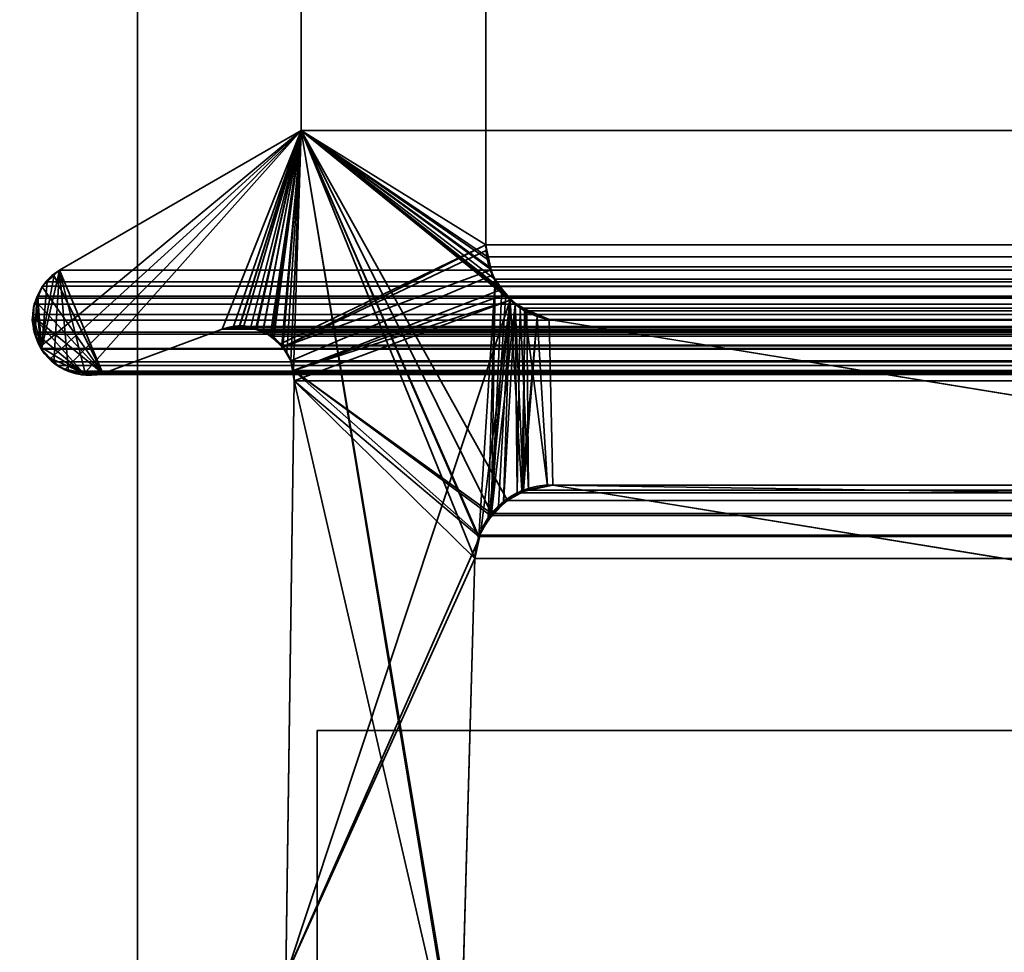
# Model space of a CAD drawing. Header units: millimetres. Extents: x -493 to 6693, y -115 to 135.
# Tile 88 of 172: x -313.66 to -308.18, y 1.78 to 6.97. Entities that reach past the tile are written whole.
import ezdxf

# ---------------------------------------------------------------- set-up
doc = ezdxf.new("R2010")
doc.units = ezdxf.units.MM
doc.layers.add('151', color=7, linetype='Continuous', true_color=0xffffff)

# ---------------------------------------------------------------- blocks, each defined once
blk = doc.blocks.new('UG_SURFACE_001')
at = {"layer": '151', "color": 252, "linetype": 'Continuous', "lineweight": 35}
for points in [[(492.5, -15, 2200.2499), (492.5, 125, 2200.2499), (-492.5, 125, 2200.2499), (-492.5, -15, 2200.2499)], [(-342.5, -15, 2050.2501), (-342.5, 125, 2050.2501), (342.5, 125, 2050.2501), (342.5, -15, 2050.2501)]]:
    blk.add_3dface(points, dxfattribs=at)
blk = doc.blocks.new('UG_SURFACE_146')
at = {"layer": '151', "color": 252, "linetype": 'Continuous', "lineweight": 35}
for points in [[(-312, 3.0145, -6.75), (-297, 3.0145, -6.75), (-297, 3.0145, -7.75), (-312, 3.0145, -7.75)], [(-297, 3.0145, -6.75), (-312, 3.0145, -6.75), (-312, -16.9528, -6.75), (312, -16.9528, -6.75)], [(-312, -16.9528, -7.75), (-312, 3.0145, -7.75), (-297, 3.0145, -7.75)], [(-297, 3.0145, -7.75), (297, 3.0145, -7.75), (-312, -16.9528, -7.75)], [(297, 3.0145, -7.75), (312, 3.0145, -7.75), (312, -16.9528, -7.75), (-312, -16.9528, -7.75)], [(-312, -16.9528, -6.75), (-312, 3.0145, -6.75), (-312, 3.0145, -7.75), (-312, -16.9528, -7.75)]]:
    blk.add_3dface(points, dxfattribs=at)
blk = doc.blocks.new('UG_SURFACE_150')
at = {"layer": '151', "color": 7, "linetype": 'Continuous', "lineweight": 35}
for points in [[(-311.0615, 10.8663, -7.75), (-311.0615, 5.7187, -7.75), (-312.0888, 6.3541, -7.75), (-312.0888, 10.6334, -7.75)], [(-311.0615, 5.7187, 2018.3115), (-311.0615, 10.8663, 2018.3115), (-312.0888, 10.6334, 2019.3388), (-312.0888, 6.3541, 2019.3388)], [(-311.0615, 5.7187, -7.75), (-311.0615, 10.8663, -7.75), (-311.0615, 10.8663, 2018.3115), (-311.0615, 5.7187, 2018.3115)], [(-312.0888, 6.3541, 2019.3388), (-312.0888, 10.6334, 2019.3388), (-312.0888, 10.6334, -7.75), (-312.0888, 6.3541, -7.75)], [(-313.4858, 5.0843, -7.75), (-313.5192, 5.1139, -7.75), (-313.5389, 5.1543, -7.75), (-312.0888, 6.3541, -7.75)], [(-313.4643, 5.55, -7.75), (-313.4353, 5.5775, -7.75), (-312.0888, 6.3541, -7.75), (-313.5389, 5.1543, -7.75)], [(-313.4027, 5.0268, -7.75), (-313.4325, 5.0372, -7.75), (-313.4858, 5.0843, -7.75), (-312.0888, 6.3541, -7.75)], [(-313.4353, 5.5775, 2020.6852), (-312.0888, 6.3541, 2019.3388), (-312.0888, 6.3541, -7.75), (-313.4353, 5.5775, -7.75)], [(-313.1932, 5.0016, 2020.4432), (-312.5291, 5.2483, 2019.7792), (-312.0888, 6.3541, 2019.3388), (-313.4353, 5.5775, 2020.6852)], [(-313.3034, 4.995, -7.75), (-313.3103, 4.9946, -7.75), (-313.4027, 5.0268, -7.75), (-312.0888, 6.3541, -7.75)], [(-312.0888, 6.3541, -7.75), (-312.5291, 5.2483, -7.75), (-313.1932, 5.0016, -7.75), (-313.3034, 4.995, -7.75)], [(-312.4342, 5.2625, -7.75), (-312.5291, 5.2483, -7.75), (-312.0888, 6.3541, -7.75)], [(-312.0888, 6.3541, 2019.3388), (-312.5291, 5.2483, 2019.7792), (-312.4344, 5.2561, 2019.6843)], [(-312.4344, 5.2561, 2019.6843), (-312.3686, 5.2615, 2019.6187), (-312.0888, 6.3541, 2019.3388)], [(-312.0888, 6.3541, -7.75), (-312.4077, 5.2665, -7.75), (-312.4342, 5.2625, -7.75)], [(-312.3372, 5.2488, -7.75), (-312.4077, 5.2665, -7.75), (-312.0888, 6.3541, -7.75)], [(-312.0888, 6.3541, 2019.3388), (-312.3686, 5.2615, 2019.6187), (-312.3375, 5.2472, 2019.5875)], [(-312.3375, 5.2472, 2019.5875), (-312.2501, 5.2071, 2019.5), (-312.0888, 6.3541, 2019.3388)], [(-312.0888, 6.3541, -7.75), (-312.3017, 5.2399, -7.75), (-312.3372, 5.2488, -7.75)], [(-312.2533, 5.2043, -7.75), (-312.3017, 5.2399, -7.75), (-312.0888, 6.3541, -7.75)], [(-312.0888, 6.3541, -7.75), (-311.0615, 5.7187, -7.75), (-312.2038, 5.1678, -7.75), (-312.2533, 5.2043, -7.75)], [(-312.2501, 5.2071, 2019.5), (-312.2416, 5.2033, 2019.4917), (-312.0888, 6.3541, 2019.3388)], [(-312.0888, 6.3541, 2019.3388), (-312.2416, 5.2033, 2019.4917), (-312.1915, 5.1456, 2019.4414)], [(-312.1915, 5.1456, 2019.4414), (-312.1682, 5.1188, 2019.4182), (-312.0888, 6.3541, 2019.3388)], [(-312.0888, 6.3541, 2019.3388), (-312.1682, 5.1188, 2019.4182), (-312.1465, 5.0731, 2019.3965)], [(-312.1465, 5.0731, 2019.3965), (-312.1321, 5.0177, 2019.3822), (-312.0888, 6.3541, 2019.3388)], [(-311.1883, 0.8784, 2018.4383), (-312.0888, 6.3541, 2019.3388), (-312.1321, 5.0177, 2019.3822), (-312.1284, 4.9608, 2019.3784)], [(-312.0888, 6.3541, 2019.3388), (-311.0538, 5.638, 2018.3039), (-311.0586, 5.6882, 2018.3086), (-311.0615, 5.7187, 2018.3115)], [(-312.0888, 6.3541, 2019.3388), (-311.1005, 4.0942, 2018.3506), (-311.0099, 5.5167, 2018.26), (-311.0334, 5.5817, 2018.2834)], [(-312.0888, 6.3541, 2019.3388), (-311.2011, 0.9593, 2018.451), (-311.2049, 1.0412, 2018.4548)], [(-311.0334, 5.5817, 2018.2834), (-311.0538, 5.638, 2018.3039), (-312.0888, 6.3541, 2019.3388)], [(-312.0888, 6.3541, 2019.3388), (-311.1224, 3.9715, 2018.3723), (-311.1013, 4.0895, 2018.3513)], [(-312.0888, 6.3541, 2019.3388), (-311.1883, 0.8784, 2018.4383), (-311.2011, 0.9593, 2018.451)], [(-311.2049, 1.0412, 2018.4548), (-311.1224, 3.9715, 2018.3723), (-312.0888, 6.3541, 2019.3388)], [(-311.1013, 4.0895, 2018.3513), (-311.1005, 4.0942, 2018.3506), (-312.0888, 6.3541, 2019.3388)], [(-312.1919, 5.1482, -7.75), (-312.2038, 5.1678, -7.75), (-311.0615, 5.7187, -7.75)], [(-312.1919, 5.1482, -7.75), (-311.0615, 5.7187, -7.75), (-311.0553, 5.689, -7.75)], [(-311.0615, 5.7187, -7.75), (-311.0615, 5.7187, 2018.3115), (-311.0586, 5.6882, 2018.3086)], [(-311.0586, 5.6882, 2018.3086), (-311.0553, 5.689, -7.75), (-311.0615, 5.7187, -7.75)], [(-311.0553, 5.689, -7.75), (-311.0323, 5.5798, -7.75), (-312.1919, 5.1482, -7.75)], [(-311.0553, 5.689, -7.75), (-311.0586, 5.6882, 2018.3086), (-311.0538, 5.638, 2018.3039)], [(-311.0553, 5.689, -7.75), (-311.0538, 5.638, 2018.3039), (-311.0334, 5.5817, 2018.2834)], [(-311.0334, 5.5817, 2018.2834), (-311.0323, 5.5798, -7.75), (-311.0553, 5.689, -7.75)], [(-313.4643, 5.55, -7.75), (-313.5389, 5.1543, -7.75), (-313.5652, 5.4049, -7.75), (-313.5309, 5.4856, -7.75)], [(-313.5309, 5.4856, -7.75), (-313.53, 5.4877, -7.75), (-313.4643, 5.55, -7.75)], [(-313.1932, 5.0016, 2020.4432), (-313.4657, 5.5488, 2020.7157), (-313.5294, 5.4886, 2020.7794), (-313.5309, 5.4854, 2020.7808)], [(-313.4657, 5.5488, 2020.7157), (-313.4643, 5.55, -7.75), (-313.53, 5.4877, -7.75)], [(-313.53, 5.4877, -7.75), (-313.5294, 5.4886, 2020.7794), (-313.4657, 5.5488, 2020.7157)], [(-313.4643, 5.55, -7.75), (-313.4657, 5.5488, 2020.7157), (-313.4353, 5.5775, 2020.6852)], [(-313.4353, 5.5775, 2020.6852), (-313.4657, 5.5488, 2020.7157), (-313.1932, 5.0016, 2020.4432)], [(-313.4353, 5.5775, 2020.6852), (-313.4353, 5.5775, -7.75), (-313.4643, 5.55, -7.75)], [(-311.0323, 5.5798, -7.75), (-311.0258, 5.5488, -7.75), (-312.1465, 5.0731, -7.75), (-312.1919, 5.1482, -7.75)], [(-312.1321, 5.0177, -7.75), (-312.1465, 5.0731, -7.75), (-311.0258, 5.5488, -7.75), (-310.9703, 5.471, -7.75)], [(-311.0258, 5.5488, -7.75), (-311.0334, 5.5817, 2018.2834), (-311.0099, 5.5167, 2018.26)], [(-311.0258, 5.5488, -7.75), (-311.0323, 5.5798, -7.75), (-311.0334, 5.5817, 2018.2834)], [(-311.0258, 5.5488, -7.75), (-311.0099, 5.5167, 2018.26), (-310.973, 5.4733, 2018.223)], [(-310.973, 5.4733, 2018.223), (-310.9703, 5.471, -7.75), (-311.0258, 5.5488, -7.75)], [(-313.5652, 5.4049, -7.75), (-313.5679, 5.405, 2020.8178), (-313.5309, 5.4854, 2020.7808)], [(-313.5309, 5.4854, 2020.7808), (-313.5679, 5.405, 2020.8178), (-313.1932, 5.0016, 2020.4432)], [(-313.5309, 5.4854, 2020.7808), (-313.5309, 5.4856, -7.75), (-313.5652, 5.4049, -7.75)], [(-313.5309, 5.4856, -7.75), (-313.5309, 5.4854, 2020.7808), (-313.5294, 5.4886, 2020.7794)], [(-313.5294, 5.4886, 2020.7794), (-313.53, 5.4877, -7.75), (-313.5309, 5.4856, -7.75)], [(-311.0099, 5.5167, 2018.26), (-311.1005, 4.0942, 2018.3506), (-311.049, 4.1885, 2018.2989)], [(-311.049, 4.1885, 2018.2989), (-311.0305, 4.2222, 2018.2805), (-311.0099, 5.5167, 2018.26)], [(-310.973, 5.4733, 2018.223), (-311.0099, 5.5167, 2018.26), (-311.0305, 4.2222, 2018.2805)], [(-312.1321, 5.0177, -7.75), (-310.9703, 5.471, -7.75), (-310.9502, 5.4428, -7.75)], [(-310.9502, 5.4428, -7.75), (-310.9266, 5.4097, -7.75), (-312.1321, 5.0177, -7.75)], [(-311.0305, 4.2222, 2018.2805), (-310.9507, 5.447, 2018.2006), (-310.973, 5.4733, 2018.223)], [(-311.0305, 4.2222, 2018.2805), (-310.8988, 5.386, 2018.1489), (-310.9507, 5.447, 2018.2006)], [(-310.9703, 5.471, -7.75), (-310.973, 5.4733, 2018.223), (-310.9507, 5.447, 2018.2006)], [(-310.9507, 5.447, 2018.2006), (-310.9502, 5.4428, -7.75), (-310.9703, 5.471, -7.75)], [(-310.9502, 5.4428, -7.75), (-310.9507, 5.447, 2018.2006), (-310.8988, 5.386, 2018.1489)], [(-310.8988, 5.386, 2018.1489), (-310.9266, 5.4097, -7.75), (-310.9502, 5.4428, -7.75)], [(-313.1932, 5.0016, 2020.4432), (-313.5679, 5.405, 2020.8178), (-313.5757, 5.388, 2020.8256), (-313.5833, 5.3218, 2020.8333)], [(-313.5798, 5.3223, -7.75), (-313.5833, 5.3218, 2020.8333), (-313.5757, 5.388, 2020.8256)], [(-313.5798, 5.3223, -7.75), (-313.5797, 5.3707, -7.75), (-313.5652, 5.4049, -7.75), (-313.5389, 5.1543, -7.75)], [(-313.5757, 5.388, 2020.8256), (-313.5797, 5.3707, -7.75), (-313.5798, 5.3223, -7.75)], [(-313.5797, 5.3707, -7.75), (-313.5757, 5.388, 2020.8256), (-313.5679, 5.405, 2020.8178)], [(-313.5679, 5.405, 2020.8178), (-313.5652, 5.4049, -7.75), (-313.5797, 5.3707, -7.75)], [(-312.175, 1.6459, -7.75), (-310.9266, 5.4097, -7.75), (-311.0892, 4.1239, -7.75), (-311.0969, 4.0887, -7.75)], [(-310.9266, 5.4097, -7.75), (-312.175, 1.6459, -7.75), (-312.1284, 4.9608, -7.75)], [(-312.1284, 4.9608, -7.75), (-312.1321, 5.0177, -7.75), (-310.9266, 5.4097, -7.75)], [(-311.0451, 4.1872, -7.75), (-311.0892, 4.1239, -7.75), (-310.9266, 5.4097, -7.75)], [(-310.9266, 5.4097, -7.75), (-310.9905, 4.2657, -7.75), (-311.0451, 4.1872, -7.75)], [(-310.8988, 5.386, 2018.1489), (-311.0305, 4.2222, 2018.2805), (-310.962, 4.2773, 2018.2121)], [(-310.9634, 4.2832, -7.75), (-310.9905, 4.2657, -7.75), (-310.9266, 5.4097, -7.75)], [(-310.9266, 5.4097, -7.75), (-310.8611, 4.3495, -7.75), (-310.9634, 4.2832, -7.75)], [(-310.962, 4.2773, 2018.2121), (-310.8867, 4.3379, 2018.1367), (-310.8988, 5.386, 2018.1489)], [(-310.8611, 4.3495, -7.75), (-310.9266, 5.4097, -7.75), (-310.843, 5.3596, -7.75)], [(-310.9266, 5.4097, -7.75), (-310.8988, 5.386, 2018.1489), (-310.8453, 5.3626, 2018.0953)], [(-310.8453, 5.3626, 2018.0953), (-310.843, 5.3596, -7.75), (-310.9266, 5.4097, -7.75)], [(-310.8988, 5.386, 2018.1489), (-310.8867, 4.3379, 2018.1367), (-310.8517, 4.3455, 2018.1017)], [(-310.8453, 5.3626, 2018.0953), (-310.8988, 5.386, 2018.1489), (-310.8517, 4.3455, 2018.1017)], [(-313.5765, 5.2316, 2020.8266), (-313.5858, 5.2992, 2020.8359), (-313.5798, 5.3223, -7.75)], [(-313.5858, 5.2992, 2020.8359), (-313.5833, 5.3218, 2020.8333), (-313.5798, 5.3223, -7.75)], [(-313.3028, 5.0054, 2020.5529), (-313.5833, 5.3218, 2020.8333), (-313.5858, 5.2992, 2020.8359), (-313.5765, 5.2316, 2020.8266)], [(-313.3028, 5.0054, 2020.5529), (-313.215, 4.9969, 2020.4649), (-313.1932, 5.0016, 2020.4432), (-313.5833, 5.3218, 2020.8333)], [(-313.5798, 5.3223, -7.75), (-313.5801, 5.2475, -7.75), (-313.5765, 5.2316, 2020.8266)], [(-313.5389, 5.1543, -7.75), (-313.5765, 5.2316, -7.75), (-313.5801, 5.2475, -7.75), (-313.5798, 5.3223, -7.75)], [(-310.843, 5.3596, -7.75), (-310.7763, 5.3197, -7.75), (-310.8611, 4.3495, -7.75)], [(-310.8522, 4.3511, -7.75), (-310.8611, 4.3495, -7.75), (-310.7763, 5.3197, -7.75)], [(-310.7174, 4.3758, -7.75), (-310.8522, 4.3511, -7.75), (-310.7763, 5.3197, -7.75)], [(-310.8453, 5.3626, 2018.0953), (-310.8517, 4.3455, 2018.1017), (-310.7177, 4.3748, 2017.9677)], [(-310.7177, 4.3748, 2017.9677), (-310.6892, 4.381, 2017.9391), (-310.7079, 5.3024, 2017.9579), (-310.8453, 5.3626, 2018.0953)], [(-310.843, 5.3596, -7.75), (-310.8453, 5.3626, 2018.0953), (-310.7079, 5.3024, 2017.9579)], [(-310.7079, 5.3024, 2017.9579), (-310.7763, 5.3197, -7.75), (-310.843, 5.3596, -7.75)], [(-310.7763, 5.3197, -7.75), (-310.7079, 5.3024, -7.75), (-310.6892, 4.381, -7.75), (-310.7174, 4.3758, -7.75)], [(-310.7079, 5.3024, 2017.9579), (-310.7079, 5.3024, -7.75), (-310.7763, 5.3197, -7.75)], [(-312.5291, 5.2483, -7.75), (-312.4342, 5.2625, -7.75), (-312.4344, 5.2561, 2019.6843)], [(-312.3686, 5.2615, 2019.6187), (-312.4344, 5.2561, 2019.6843), (-312.4342, 5.2625, -7.75)], [(-312.3686, 5.2615, 2019.6187), (-312.4342, 5.2625, -7.75), (-312.4077, 5.2665, -7.75)], [(-312.4077, 5.2665, -7.75), (-312.3372, 5.2488, -7.75), (-312.3375, 5.2472, 2019.5875)], [(-312.3375, 5.2472, 2019.5875), (-312.3686, 5.2615, 2019.6187), (-312.4077, 5.2665, -7.75)], [(-301.5852, 2.8982, -7.75), (-310.6892, 4.381, -7.75), (-310.7079, 5.3024, -7.75), (-304.4892, 4.2872, -7.75)], [(-304.4892, 4.2872, 2011.7393), (-310.7079, 5.3024, 2017.9579), (-310.6892, 4.381, 2017.9391)], [(-304.4892, 4.2872, -7.75), (-310.7079, 5.3024, -7.75), (-310.7079, 5.3024, 2017.9579), (-304.4892, 4.2872, 2011.7393)], [(-313.5801, 5.2475, -7.75), (-313.5765, 5.2316, -7.75), (-313.5765, 5.2316, 2020.8266)], [(-313.5765, 5.2316, -7.75), (-313.5389, 5.1543, -7.75), (-313.5431, 5.1528, 2020.793)], [(-313.5431, 5.1528, 2020.793), (-313.5765, 5.2316, 2020.8266), (-313.5765, 5.2316, -7.75)], [(-313.5765, 5.2316, 2020.8266), (-313.5431, 5.1528, 2020.793), (-313.3028, 5.0054, 2020.5529)], [(-312.5291, 5.2483, 2019.7792), (-313.1932, 5.0016, 2020.4432), (-313.1932, 5.0016, -7.75), (-312.5291, 5.2483, -7.75)], [(-312.4344, 5.2561, 2019.6843), (-312.5291, 5.2483, 2019.7792), (-312.5291, 5.2483, -7.75)], [(-312.3375, 5.2472, 2019.5875), (-312.3372, 5.2488, -7.75), (-312.3017, 5.2399, -7.75)], [(-312.2501, 5.2071, 2019.5), (-312.3375, 5.2472, 2019.5875), (-312.3017, 5.2399, -7.75)], [(-312.3017, 5.2399, -7.75), (-312.2533, 5.2043, -7.75), (-312.2501, 5.2071, 2019.5)], [(-312.2416, 5.2033, 2019.4917), (-312.2501, 5.2071, 2019.5), (-312.2533, 5.2043, -7.75)], [(-313.5377, 5.1404, 2020.7877), (-313.5431, 5.1528, 2020.793), (-313.5389, 5.1543, -7.75)], [(-313.3028, 5.0054, 2020.5529), (-313.5431, 5.1528, 2020.793), (-313.5377, 5.1404, 2020.7877), (-313.486, 5.0866, 2020.736)], [(-313.5389, 5.1543, -7.75), (-313.5192, 5.1139, -7.75), (-313.5377, 5.1404, 2020.7877)], [(-312.2533, 5.2043, -7.75), (-312.2038, 5.1678, -7.75), (-312.1915, 5.1456, 2019.4414)], [(-312.1915, 5.1456, 2019.4414), (-312.2416, 5.2033, 2019.4917), (-312.2533, 5.2043, -7.75)], [(-312.2038, 5.1678, -7.75), (-312.1919, 5.1482, -7.75), (-312.1915, 5.1456, 2019.4414)], [(-313.486, 5.0866, 2020.736), (-313.5377, 5.1404, 2020.7877), (-313.5192, 5.1139, -7.75)], [(-313.5192, 5.1139, -7.75), (-313.4858, 5.0843, -7.75), (-313.486, 5.0866, 2020.736)], [(-312.1919, 5.1482, -7.75), (-312.1465, 5.0731, -7.75), (-312.1465, 5.0731, 2019.3965)], [(-312.1465, 5.0731, 2019.3965), (-312.1682, 5.1188, 2019.4182), (-312.1919, 5.1482, -7.75)], [(-312.1682, 5.1188, 2019.4182), (-312.1915, 5.1456, 2019.4414), (-312.1919, 5.1482, -7.75)], [(-313.4479, 5.0471, 2020.6978), (-313.486, 5.0866, 2020.736), (-313.4858, 5.0843, -7.75)], [(-313.3028, 5.0054, 2020.5529), (-313.486, 5.0866, 2020.736), (-313.4479, 5.0471, 2020.6978), (-313.4038, 5.0239, 2020.6537)], [(-313.4858, 5.0843, -7.75), (-313.4325, 5.0372, -7.75), (-313.4479, 5.0471, 2020.6978)], [(-313.4038, 5.0239, 2020.6537), (-313.4479, 5.0471, 2020.6978), (-313.4325, 5.0372, -7.75)], [(-312.1465, 5.0731, -7.75), (-312.1321, 5.0177, -7.75), (-312.1284, 4.9608, 2019.3784)], [(-312.1284, 4.9608, 2019.3784), (-312.1321, 5.0177, 2019.3822), (-312.1465, 5.0731, -7.75)], [(-312.1321, 5.0177, 2019.3822), (-312.1465, 5.0731, 2019.3965), (-312.1465, 5.0731, -7.75)], [(-313.4325, 5.0372, -7.75), (-313.4027, 5.0268, -7.75), (-313.4038, 5.0239, 2020.6537)], [(-313.3833, 5.0132, 2020.6335), (-313.4038, 5.0239, 2020.6537), (-313.4027, 5.0268, -7.75)], [(-313.4038, 5.0239, 2020.6537), (-313.3833, 5.0132, 2020.6335), (-313.3028, 5.0054, 2020.5529)], [(-313.4027, 5.0268, -7.75), (-313.3103, 4.9946, -7.75), (-313.3028, 5.0054, 2020.5529)], [(-313.3028, 5.0054, 2020.5529), (-313.3833, 5.0132, 2020.6335), (-313.4027, 5.0268, -7.75)], [(-313.3103, 4.9946, -7.75), (-313.3034, 4.995, -7.75), (-313.3028, 5.0054, 2020.5529)], [(-313.215, 4.9969, 2020.4649), (-313.3028, 5.0054, 2020.5529), (-313.3034, 4.995, -7.75)], [(-313.3034, 4.995, -7.75), (-313.1932, 5.0016, -7.75), (-313.1932, 5.0016, 2020.4432)], [(-313.1932, 5.0016, 2020.4432), (-313.215, 4.9969, 2020.4649), (-313.3034, 4.995, -7.75)], [(-312.1321, 5.0177, -7.75), (-312.1284, 4.9608, -7.75), (-312.1284, 4.9608, 2019.3784)], [(-312.175, 1.6459, 2019.4249), (-312.1284, 4.9608, 2019.3784), (-312.1284, 4.9608, -7.75), (-312.175, 1.6459, -7.75)], [(-312.1284, 4.9608, 2019.3784), (-312.175, 1.6459, 2019.4249), (-312.1741, 1.4847, 2019.424), (-311.1883, 0.8784, 2018.4383)], [(-310.9634, 4.2832, -7.75), (-310.8611, 4.3495, -7.75), (-310.8517, 4.3455, 2018.1017)], [(-310.8517, 4.3455, 2018.1017), (-310.8867, 4.3379, 2018.1367), (-310.9634, 4.2832, -7.75)], [(-310.8867, 4.3379, 2018.1367), (-310.962, 4.2773, 2018.2121), (-310.9634, 4.2832, -7.75)], [(-310.8611, 4.3495, -7.75), (-310.8522, 4.3511, -7.75), (-310.8517, 4.3455, 2018.1017)], [(-310.8522, 4.3511, -7.75), (-310.7174, 4.3758, -7.75), (-310.7177, 4.3748, 2017.9677)], [(-310.7177, 4.3748, 2017.9677), (-310.8517, 4.3455, 2018.1017), (-310.8522, 4.3511, -7.75)], [(-310.6892, 4.381, 2017.9391), (-310.7177, 4.3748, 2017.9677), (-310.7174, 4.3758, -7.75)], [(-310.7174, 4.3758, -7.75), (-310.6892, 4.381, -7.75), (-310.6892, 4.381, 2017.9391)], [(-310.6892, 4.381, 2017.9391), (-301.5852, 2.8982, 2008.8351), (-304.4552, 4.2832, 2011.7052), (-304.4892, 4.2872, 2011.7393)], [(-310.6892, 4.381, -7.75), (-301.5852, 2.8982, -7.75), (-301.5852, 2.8982, 2008.8351), (-310.6892, 4.381, 2017.9391)], [(-311.0451, 4.1872, -7.75), (-310.9905, 4.2657, -7.75), (-310.962, 4.2773, 2018.2121)], [(-310.962, 4.2773, 2018.2121), (-311.0305, 4.2222, 2018.2805), (-311.0451, 4.1872, -7.75)], [(-310.9905, 4.2657, -7.75), (-310.9634, 4.2832, -7.75), (-310.962, 4.2773, 2018.2121)], [(-311.0305, 4.2222, 2018.2805), (-311.049, 4.1885, 2018.2989), (-311.0451, 4.1872, -7.75)], [(-311.049, 4.1885, 2018.2989), (-311.1005, 4.0942, 2018.3506), (-311.0892, 4.1239, -7.75)], [(-311.0892, 4.1239, -7.75), (-311.0451, 4.1872, -7.75), (-311.049, 4.1885, 2018.2989)], [(-311.0969, 4.0887, -7.75), (-311.0892, 4.1239, -7.75), (-311.1005, 4.0942, 2018.3506)], [(-311.0969, 4.0887, -7.75), (-311.1224, 3.9715, -7.75), (-312.175, 1.6459, -7.75)], [(-311.1224, 3.9715, -7.75), (-311.0969, 4.0887, -7.75), (-311.1013, 4.0895, 2018.3513)], [(-311.1013, 4.0895, 2018.3513), (-311.1224, 3.9715, 2018.3723), (-311.1224, 3.9715, -7.75)], [(-311.1005, 4.0942, 2018.3506), (-311.1013, 4.0895, 2018.3513), (-311.0969, 4.0887, -7.75)], [(-311.1224, 3.9715, -7.75), (-311.2049, 1.0412, -7.75), (-312.1744, 1.4846, -7.75), (-312.175, 1.6459, -7.75)], [(-311.2049, 1.0412, -7.75), (-311.1224, 3.9715, -7.75), (-311.1224, 3.9715, 2018.3723), (-311.2049, 1.0412, 2018.4548)]]:
    blk.add_3dface(points, dxfattribs=at)
blk = doc.blocks.new('UG_SURFACE_151')
at = {"layer": '151', "color": 7, "linetype": 'Continuous', "lineweight": 35}
for points in [[(-312.0888, 6.3541, 2019.3388), (-312.0888, 10.6334, 2019.3388), (-311.0615, 10.8663, 2018.3115), (-311.0615, 5.7187, 2018.3115)], [(-311.0615, 5.7187, 2018.3115), (-311.0615, 10.8663, 2018.3115), (311.0615, 10.8663, 2018.3115), (311.0615, 5.7187, 2018.3115)], [(312.0888, 6.3541, 2019.3388), (312.0888, 10.6334, 2019.3388), (-312.0888, 10.6334, 2019.3388), (-312.0888, 6.3541, 2019.3388)], [(-313.4353, 5.5775, 2020.6852), (-312.0888, 6.3541, 2019.3388), (-312.5291, 5.2483, 2019.7792), (-313.1932, 5.0016, 2020.4432)], [(313.4353, 5.5775, 2020.6852), (312.0888, 6.3541, 2019.3388), (-312.0888, 6.3541, 2019.3388), (-313.4353, 5.5775, 2020.6852)], [(-312.0888, 6.3541, 2019.3388), (-312.4664, 5.2642, 2019.7165), (-312.5291, 5.2483, 2019.7792)], [(-312.4352, 5.2596, 2019.6853), (-312.4664, 5.2642, 2019.7165), (-312.0888, 6.3541, 2019.3388)], [(-312.3428, 5.2462, 2019.5928), (-312.4352, 5.2596, 2019.6853), (-312.0888, 6.3541, 2019.3388)], [(-312.0888, 6.3541, 2019.3388), (-312.3025, 5.2403, 2019.5525), (-312.3428, 5.2462, 2019.5928)], [(-312.262, 5.2093, 2019.5119), (-312.3025, 5.2403, 2019.5525), (-312.0888, 6.3541, 2019.3388)], [(-312.0888, 6.3541, 2019.3388), (-312.1961, 5.1589, 2019.4461), (-312.262, 5.2093, 2019.5119)], [(-312.1465, 5.0731, 2019.3965), (-312.1939, 5.1552, 2019.444), (-312.1961, 5.1589, 2019.4461), (-312.0888, 6.3541, 2019.3388)], [(-312.1321, 5.0177, 2019.3822), (-312.1465, 5.0731, 2019.3965), (-312.0888, 6.3541, 2019.3388), (-311.0305, 4.2222, 2018.2805)], [(-312.0888, 6.3541, 2019.3388), (-310.8693, 5.365, 2018.1193), (-310.8867, 4.3379, 2018.1367), (-310.9405, 4.2946, 2018.1906)], [(-310.9405, 4.2946, 2018.1906), (-311.0305, 4.2222, 2018.2805), (-312.0888, 6.3541, 2019.3388)], [(-312.0888, 6.3541, 2019.3388), (-310.991, 5.4854, 2018.2409), (-310.9331, 5.4281, 2018.1832)], [(-312.0888, 6.3541, 2019.3388), (-311.0433, 5.596, 2018.2934), (-311.0109, 5.5274, 2018.261)], [(-312.0888, 6.3541, 2019.3388), (-311.0615, 5.7187, 2018.3115), (-311.0516, 5.6518, 2018.3015)], [(-311.0109, 5.5274, 2018.261), (-310.991, 5.4854, 2018.2409), (-312.0888, 6.3541, 2019.3388)], [(-311.0516, 5.6518, 2018.3015), (-311.0433, 5.596, 2018.2934), (-312.0888, 6.3541, 2019.3388)], [(-310.9331, 5.4281, 2018.1832), (-310.8693, 5.365, 2018.1193), (-312.0888, 6.3541, 2019.3388)], [(-311.0516, 5.6518, 2018.3015), (-311.0615, 5.7187, 2018.3115), (311.0615, 5.7187, 2018.3115)], [(311.0615, 5.7187, 2018.3115), (311.055, 5.6507, 2018.3051), (-311.0516, 5.6518, 2018.3015)], [(-311.0516, 5.6518, 2018.3015), (311.055, 5.6507, 2018.3051), (311.0538, 5.638, 2018.3039)], [(-311.0433, 5.596, 2018.2934), (-311.0516, 5.6518, 2018.3015), (311.0538, 5.638, 2018.3039)], [(-311.0109, 5.5274, 2018.261), (-311.0433, 5.596, 2018.2934), (311.0538, 5.638, 2018.3039)], [(311.0538, 5.638, 2018.3039), (311.013, 5.5252, 2018.2631), (-311.0109, 5.5274, 2018.261)], [(-313.4668, 5.0667, 2020.7167), (-313.5346, 5.1372, 2020.7846), (-313.4353, 5.5775, 2020.6852)], [(-313.5041, 5.5125, 2020.7541), (-313.4353, 5.5775, 2020.6852), (-313.5346, 5.1372, 2020.7846)], [(313.4353, 5.5775, 2020.6852), (-313.4353, 5.5775, 2020.6852), (-313.5041, 5.5125, 2020.7541), (313.5041, 5.5125, 2020.7541)], [(-313.385, 5.014, 2020.6349), (-313.4479, 5.0471, 2020.6978), (-313.4668, 5.0667, 2020.7167), (-313.4353, 5.5775, 2020.6852)], [(-313.4353, 5.5775, 2020.6852), (-313.2925, 5.0044, 2020.5426), (-313.3833, 5.0132, 2020.6335), (-313.385, 5.014, 2020.6349)], [(-313.1932, 5.0016, 2020.4432), (-313.215, 4.9969, 2020.4649), (-313.2925, 5.0044, 2020.5426), (-313.4353, 5.5775, 2020.6852)], [(-313.5346, 5.1372, 2020.7846), (-313.5551, 5.4328, 2020.8051), (-313.5294, 5.4886, 2020.7794), (-313.5041, 5.5125, 2020.7541)], [(-313.5294, 5.4886, 2020.7794), (-313.5551, 5.4328, 2020.8051), (313.5551, 5.4328, 2020.8051)], [(313.5294, 5.4886, 2020.7794), (313.5041, 5.5125, 2020.7541), (-313.5041, 5.5125, 2020.7541), (-313.5294, 5.4886, 2020.7794)], [(-313.5294, 5.4886, 2020.7794), (313.5551, 5.4328, 2020.8051), (313.5294, 5.4886, 2020.7794)], [(-310.991, 5.4854, 2018.2409), (-311.0109, 5.5274, 2018.261), (311.013, 5.5252, 2018.2631)], [(-310.991, 5.4854, 2018.2409), (311.013, 5.5252, 2018.2631), (311.0099, 5.5167, 2018.26)], [(-310.9331, 5.4281, 2018.1832), (-310.991, 5.4854, 2018.2409), (311.0099, 5.5167, 2018.26)], [(311.0099, 5.5167, 2018.26), (310.9333, 5.4266, 2018.1832), (-310.9331, 5.4281, 2018.1832)], [(-313.5551, 5.4328, 2020.8051), (-313.5346, 5.1372, 2020.7846), (-313.5377, 5.1404, 2020.7877), (-313.5723, 5.2218, 2020.8223)], [(-313.5602, 5.4216, 2020.8101), (-313.5551, 5.4328, 2020.8051), (-313.5723, 5.2218, 2020.8223)], [(313.5551, 5.4328, 2020.8051), (-313.5551, 5.4328, 2020.8051), (-313.5602, 5.4216, 2020.8101), (313.5602, 5.4216, 2020.8101)], [(-310.8693, 5.365, 2018.1193), (-310.9331, 5.4281, 2018.1832), (310.9333, 5.4266, 2018.1832)], [(-310.8693, 5.365, 2018.1193), (310.9333, 5.4266, 2018.1832), (310.8988, 5.386, 2018.1489)], [(-313.5723, 5.2218, 2020.8223), (-313.5822, 5.3309, 2020.8323), (-313.5757, 5.388, 2020.8256), (-313.5602, 5.4216, 2020.8101)], [(-313.5757, 5.388, 2020.8256), (-313.5822, 5.3309, 2020.8323), (313.5822, 5.3309, 2020.8323)], [(313.5757, 5.388, 2020.8256), (313.5602, 5.4216, 2020.8101), (-313.5602, 5.4216, 2020.8101), (-313.5757, 5.388, 2020.8256)], [(-313.5757, 5.388, 2020.8256), (313.5822, 5.3309, 2020.8323), (313.5757, 5.388, 2020.8256)], [(-310.8335, 5.3511, 2018.0836), (-310.8693, 5.365, 2018.1193), (310.8988, 5.386, 2018.1489)], [(310.8988, 5.386, 2018.1489), (310.8321, 5.3568, 2018.0821), (-310.8335, 5.3511, 2018.0836)], [(-313.5723, 5.2218, 2020.8223), (-313.5765, 5.2316, 2020.8266), (-313.5858, 5.2992, 2020.8359), (-313.5822, 5.3309, 2020.8323)], [(313.5858, 5.2992, 2020.8359), (-313.5822, 5.3309, 2020.8323), (-313.5858, 5.2992, 2020.8359)], [(313.5858, 5.2992, 2020.8359), (313.5822, 5.3309, 2020.8323), (-313.5822, 5.3309, 2020.8323)], [(-310.8243, 4.3515, 2018.0743), (-310.8867, 4.3379, 2018.1367), (-310.8693, 5.365, 2018.1193)], [(-310.8243, 4.3515, 2018.0743), (-310.8693, 5.365, 2018.1193), (-310.8335, 5.3511, 2018.0836)], [(-310.7079, 5.3024, 2017.9579), (-310.8335, 5.3511, 2018.0836), (310.8321, 5.3568, 2018.0821)], [(-310.8335, 5.3511, 2018.0836), (-310.7079, 5.3024, 2017.9579), (-310.6892, 4.381, 2017.9391), (-310.8243, 4.3515, 2018.0743)], [(310.8321, 5.3568, 2018.0821), (310.7079, 5.3024, 2017.9579), (-310.7079, 5.3024, 2017.9579)], [(-313.5858, 5.2992, 2020.8359), (-313.5765, 5.2316, 2020.8266), (313.5765, 5.2316, 2020.8266), (313.5858, 5.2992, 2020.8359)], [(312.5291, 5.2483, 2019.7792), (-312.5291, 5.2483, 2019.7792), (-312.4664, 5.2642, 2019.7165)], [(312.5291, 5.2483, 2019.7792), (-312.4664, 5.2642, 2019.7165), (-312.4352, 5.2596, 2019.6853)], [(-304.4892, 4.2872, 2011.7393), (-310.7079, 5.3024, 2017.9579), (310.7079, 5.3024, 2017.9579), (304.4892, 4.2872, 2011.7393)], [(-301.5852, 2.8982, 2008.8351), (-310.6892, 4.381, 2017.9391), (-310.7079, 5.3024, 2017.9579), (-304.4892, 4.2872, 2011.7393)], [(313.5765, 5.2316, 2020.8266), (-313.5765, 5.2316, 2020.8266), (-313.5723, 5.2218, 2020.8223)], [(-313.5723, 5.2218, 2020.8223), (313.5728, 5.2213, 2020.8228), (313.5765, 5.2316, 2020.8266)], [(313.5539, 5.1695, 2020.8039), (-313.5723, 5.2218, 2020.8223), (-313.5377, 5.1404, 2020.7877)], [(313.5539, 5.1695, 2020.8039), (313.5728, 5.2213, 2020.8228), (-313.5723, 5.2218, 2020.8223)], [(312.5291, 5.2483, 2019.7792), (313.1932, 5.0016, 2020.4432), (-313.1932, 5.0016, 2020.4432), (-312.5291, 5.2483, 2019.7792)], [(312.3686, 5.2615, 2019.6187), (-312.4352, 5.2596, 2019.6853), (-312.3428, 5.2462, 2019.5928)], [(312.3686, 5.2615, 2019.6187), (312.4342, 5.2561, 2019.6843), (-312.4352, 5.2596, 2019.6853)], [(-312.4352, 5.2596, 2019.6853), (312.4342, 5.2561, 2019.6843), (312.5291, 5.2483, 2019.7792)], [(-312.3428, 5.2462, 2019.5928), (312.3434, 5.2499, 2019.5932), (312.3686, 5.2615, 2019.6187)], [(312.3434, 5.2499, 2019.5932), (-312.3428, 5.2462, 2019.5928), (-312.3025, 5.2403, 2019.5525)], [(-312.3025, 5.2403, 2019.5525), (312.2604, 5.2119, 2019.5103), (312.3434, 5.2499, 2019.5932)], [(-312.3025, 5.2403, 2019.5525), (-312.262, 5.2093, 2019.5119), (312.2604, 5.2119, 2019.5103)], [(312.2416, 5.2033, 2019.4917), (312.2604, 5.2119, 2019.5103), (-312.262, 5.2093, 2019.5119)], [(312.2416, 5.2033, 2019.4917), (-312.262, 5.2093, 2019.5119), (-312.1961, 5.1589, 2019.4461)], [(313.5539, 5.1695, 2020.8039), (-313.5377, 5.1404, 2020.7877), (-313.5346, 5.1372, 2020.7846)], [(-313.5346, 5.1372, 2020.7846), (313.5324, 5.1402, 2020.7825), (313.5539, 5.1695, 2020.8039)], [(-312.1961, 5.1589, 2019.4461), (312.1962, 5.151, 2019.4461), (312.2416, 5.2033, 2019.4917)], [(-312.1961, 5.1589, 2019.4461), (-312.1939, 5.1552, 2019.444), (312.1962, 5.151, 2019.4461)], [(312.1682, 5.1188, 2019.4182), (-312.1939, 5.1552, 2019.444), (-312.1465, 5.0731, 2019.3965)], [(312.1682, 5.1188, 2019.4182), (312.1962, 5.151, 2019.4461), (-312.1939, 5.1552, 2019.444)], [(313.4876, 5.0792, 2020.7376), (313.5324, 5.1402, 2020.7825), (-313.5346, 5.1372, 2020.7846)], [(-313.5346, 5.1372, 2020.7846), (-313.4668, 5.0667, 2020.7167), (313.4675, 5.0671, 2020.7176)], [(313.4675, 5.0671, 2020.7176), (313.4876, 5.0792, 2020.7376), (-313.5346, 5.1372, 2020.7846)], [(-312.1465, 5.0731, 2019.3965), (312.1465, 5.0731, 2019.3965), (312.1682, 5.1188, 2019.4182)], [(313.4675, 5.0671, 2020.7176), (-313.4668, 5.0667, 2020.7167), (-313.4479, 5.0471, 2020.6978)], [(313.4675, 5.0671, 2020.7176), (-313.4479, 5.0471, 2020.6978), (-313.385, 5.014, 2020.6349)], [(-313.385, 5.014, 2020.6349), (313.3841, 5.0169, 2020.6342), (313.4675, 5.0671, 2020.7176)], [(312.1321, 5.0177, 2019.3822), (-312.1465, 5.0731, 2019.3965), (-312.1321, 5.0177, 2019.3822)], [(312.1321, 5.0177, 2019.3822), (312.1465, 5.0731, 2019.3965), (-312.1465, 5.0731, 2019.3965)], [(313.3841, 5.0169, 2020.6342), (-313.385, 5.014, 2020.6349), (-313.3833, 5.0132, 2020.6335)], [(313.3696, 5.0082, 2020.6196), (313.3841, 5.0169, 2020.6342), (-313.3833, 5.0132, 2020.6335)], [(-313.3833, 5.0132, 2020.6335), (-313.2925, 5.0044, 2020.5426), (313.2929, 5.0053, 2020.5429)], [(313.2929, 5.0053, 2020.5429), (313.3696, 5.0082, 2020.6196), (-313.3833, 5.0132, 2020.6335)], [(313.2929, 5.0053, 2020.5429), (-313.2925, 5.0044, 2020.5426), (-313.215, 4.9969, 2020.4649)], [(313.1932, 5.0016, 2020.4432), (313.2929, 5.0053, 2020.5429), (-313.215, 4.9969, 2020.4649)], [(-313.215, 4.9969, 2020.4649), (-313.1932, 5.0016, 2020.4432), (313.1932, 5.0016, 2020.4432)], [(-312.1321, 5.0177, 2019.3822), (-311.0305, 4.2222, 2018.2805), (-311.0361, 4.2121, 2018.286)], [(-311.0361, 4.2121, 2018.286), (-311.0964, 4.1017, 2018.3465), (-312.1321, 5.0177, 2019.3822)], [(-311.0964, 4.1017, 2018.3465), (-311.1005, 4.0942, 2018.3506), (-312.1284, 4.9608, 2019.3784), (-312.1321, 5.0177, 2019.3822)], [(-312.1321, 5.0177, 2019.3822), (312.1284, 4.9608, 2019.3784), (312.1321, 5.0177, 2019.3822)], [(-312.1321, 5.0177, 2019.3822), (-312.1284, 4.9608, 2019.3784), (312.1284, 4.9608, 2019.3784)], [(-311.1224, 3.9715, 2018.3723), (-311.2049, 1.0412, 2018.4548), (-312.175, 1.6459, 2019.4249), (-312.1284, 4.9608, 2019.3784)], [(312.175, 1.6459, 2019.4249), (312.1284, 4.9608, 2019.3784), (-312.1284, 4.9608, 2019.3784), (-312.175, 1.6459, 2019.4249)], [(-312.1284, 4.9608, 2019.3784), (-311.1005, 4.0942, 2018.3506), (-311.1224, 3.9715, 2018.3723)], [(310.9405, 4.2946, 2018.1906), (-310.9405, 4.2946, 2018.1906), (-310.8867, 4.3379, 2018.1367)], [(-310.8867, 4.3379, 2018.1367), (-310.8243, 4.3515, 2018.0743), (310.8243, 4.3515, 2018.0743), (310.8867, 4.3379, 2018.1367)], [(310.8867, 4.3379, 2018.1367), (310.9405, 4.2946, 2018.1906), (-310.8867, 4.3379, 2018.1367)], [(310.8243, 4.3515, 2018.0743), (-310.8243, 4.3515, 2018.0743), (-310.6892, 4.381, 2017.9391), (310.6892, 4.381, 2017.9391)], [(-310.6892, 4.381, 2017.9391), (-301.5852, 2.8982, 2008.8351), (301.5852, 2.8982, 2008.8351), (310.6892, 4.381, 2017.9391)], [(-311.0305, 4.2222, 2018.2805), (-310.9405, 4.2946, 2018.1906), (310.9405, 4.2946, 2018.1906), (311.0305, 4.2222, 2018.2805)], [(311.0305, 4.2222, 2018.2805), (-311.0361, 4.2121, 2018.286), (-311.0305, 4.2222, 2018.2805)], [(311.0305, 4.2222, 2018.2805), (311.0361, 4.2121, 2018.286), (-311.0361, 4.2121, 2018.286)], [(311.0964, 4.1017, 2018.3465), (-311.0964, 4.1017, 2018.3465), (-311.0361, 4.2121, 2018.286), (311.0361, 4.2121, 2018.286)], [(311.1224, 3.9715, 2018.3723), (-311.1224, 3.9715, 2018.3723), (-311.1005, 4.0942, 2018.3506)], [(-311.1005, 4.0942, 2018.3506), (-311.0964, 4.1017, 2018.3465), (311.0964, 4.1017, 2018.3465), (311.1005, 4.0942, 2018.3506)], [(311.1005, 4.0942, 2018.3506), (311.1224, 3.9715, 2018.3723), (-311.1005, 4.0942, 2018.3506)], [(-311.2049, 1.0412, 2018.4548), (-311.1224, 3.9715, 2018.3723), (311.1224, 3.9715, 2018.3723), (311.2049, 1.0412, 2018.4548)]]:
    blk.add_3dface(points, dxfattribs=at)
blk = doc.blocks.new('UG_SURFACE_154')
at = {"layer": '151', "color": 252, "linetype": 'Continuous', "lineweight": 35}
for points in [[(-314.5, 12.92, 2021.75), (-314.5, -21.92, 2021.75), (-313, -21.92, 2020.2501), (-313, 12.92, 2020.2501)], [(-313, 12.92, -7.75), (-313, -21.92, -7.75), (-314.5, -21.92, -7.75), (-314.5, 12.92, -7.75)], [(-313, -21.92, 2020.2501), (-313, -21.92, -7.75), (-313, 12.92, -7.75), (-313, 12.92, 2020.2501)]]:
    blk.add_3dface(points, dxfattribs=at)
blk = doc.blocks.new('UG_SURFACE_155')
at = {"layer": '151', "color": 252, "linetype": 'Continuous', "lineweight": 35}
for points in [[(-314.5, 12.92, 2021.75), (-314.5, -21.92, 2021.75), (-313, -21.92, 2020.2501), (-313, 12.92, 2020.2501)], [(-313, 12.92, -7.75), (-313, -21.92, -7.75), (-314.5, -21.92, -7.75), (-314.5, 12.92, -7.75)], [(-313, -21.92, 2020.2501), (-313, -21.92, -7.75), (-313, 12.92, -7.75), (-313, 12.92, 2020.2501)]]:
    blk.add_3dface(points, dxfattribs=at)
blk = doc.blocks.new('UG_SURFACE_157')
at = {"layer": '151', "color": 252, "linetype": 'Continuous', "lineweight": 35}
for points in [[(-314.5, -21.92, 2021.75), (314.5, -21.92, 2021.75), (314.5, 12.92, 2021.75), (-314.5, 12.92, 2021.75)], [(-313, 12.92, 2020.2501), (-313, -21.92, 2020.2501), (-314.5, -21.92, 2021.75), (-314.5, 12.92, 2021.75)], [(-313, -21.92, 2020.2501), (-313, 12.92, 2020.2501), (313, 12.92, 2020.2501), (313, -21.92, 2020.2501)]]:
    blk.add_3dface(points, dxfattribs=at)

msp = doc.modelspace()

# ---------------------------------------------------------------- linework, layer by layer
at = {"layer": '151', "color": 253, "linetype": 'Continuous', "lineweight": -3}
for p, q in [((-313, 12.92, -7.75), (-313, -21.92, -7.75)), ((-313, -21.92, 2020.25), (-313, 12.92, 2020.25)), ((-313, 12.92, -7.75), (-313, -21.92, -7.75)), ((-313, -21.92, 2020.25), (-313, 12.92, 2020.25)), ((-313, -21.92, 2020.25), (-313, 12.92, 2020.25)), ((-311.0615, 5.7187, -7.75), (-311.0615, 10.8663, -7.75)), ((-311.0615, 10.8663, 2018.3115), (-311.0615, 5.7187, 2018.3115)), ((-311.0615, 10.8663, 2018.3115), (-311.0615, 5.7187, 2018.3115)), ((-312.0888, 6.3541, -7.75), (-312.0888, 10.6334, -7.75)), ((-312.0888, 6.3541, 2019.3388), (-312.0888, 10.6334, 2019.3388)), ((-312.0888, 6.3541, 2019.3388), (-312.0888, 10.6334, 2019.3388)), ((-313.4353, 5.5775, -7.75), (-312.0888, 6.3541, -7.75)), ((-313.4353, 5.5775, 2020.6853), (-312.0888, 6.3541, 2019.3388)), ((-313.4353, 5.5775, 2020.6853), (-312.0888, 6.3541, 2019.3388)), ((-312.0888, 6.3541, 2019.3388), (-312.0888, 6.3541, -7.75)), ((312.0888, 6.3541, 2019.3388), (-312.0888, 6.3541, 2019.3388)), ((-311.0615, 5.7187, 2018.3115), (311.0615, 5.7187, 2018.3115)), ((-311.0615, 5.7187, -7.75), (-311.0615, 5.7187, 2018.3115)), ((-313.4353, 5.5775, 2020.6853), (-313.4353, 5.5775, -7.75)), ((313.4353, 5.5775, 2020.6853), (-313.4353, 5.5775, 2020.6853)), ((-310.7079, 5.3024, -7.75), (-310.7079, 5.3024, 2017.9579)), ((-310.7079, 5.3024, 2017.9579), (-304.4892, 4.2872, 2011.7392)), ((-310.7079, 5.3024, 2017.9579), (-304.4892, 4.2872, 2011.7392)), ((-304.4892, 4.2872, -7.75), (-310.7079, 5.3024, -7.75)), ((-310.7079, 5.3024, 2017.9579), (310.7079, 5.3024, 2017.9579)), ((313.5766, 5.2316, 2020.8266), (-313.5766, 5.2316, 2020.8266)), ((-313.5766, 5.2316, 2020.8266), (-313.5766, 5.2316, -7.75)), ((-312.5291, 5.2483, 2019.7791), (-313.1932, 5.0016, 2020.4432)), ((-312.5291, 5.2483, -7.75), (-313.1932, 5.0016, -7.75)), ((-312.5291, 5.2483, 2019.7791), (-313.1932, 5.0016, 2020.4432)), ((312.5291, 5.2483, 2019.7791), (-312.5291, 5.2483, 2019.7791)), ((-312.5291, 5.2483, 2019.7791), (-312.5291, 5.2483, -7.75)), ((312.1465, 5.0731, 2019.3965), (-312.1465, 5.0731, 2019.3965)), ((-312.1465, 5.0731, 2019.3965), (-312.1465, 5.0731, -7.75)), ((313.1932, 5.0016, 2020.4432), (-313.1932, 5.0016, 2020.4432)), ((-313.1932, 5.0016, 2020.4432), (-313.1932, 5.0016, -7.75)), ((-312.175, 1.6459, 2019.425), (-312.1284, 4.9608, 2019.3784)), ((-312.1284, 4.9608, 2019.3784), (-312.175, 1.6459, 2019.425)), ((-312.175, 1.6459, -7.75), (-312.1284, 4.9608, -7.75)), ((-312.1284, 4.9608, 2019.3784), (312.1284, 4.9608, 2019.3784)), ((-312.1284, 4.9608, -7.75), (-312.1284, 4.9608, 2019.3784)), ((-310.6891, 4.381, 2017.9391), (310.6891, 4.381, 2017.9391)), ((-301.5852, 2.8982, 2008.8352), (-310.6891, 4.381, 2017.9391)), ((-310.6891, 4.381, -7.75), (-310.6891, 4.381, 2017.9391)), ((-301.5852, 2.8982, 2008.8352), (-310.6891, 4.381, 2017.9391)), ((-310.6891, 4.381, -7.75), (-301.5852, 2.8982, -7.75)), ((-310.6891, 4.381, 2017.9391), (310.6891, 4.381, 2017.9391)), ((-311.2049, 1.0412, -7.75), (-311.1224, 3.9715, -7.75)), ((-311.1224, 3.9715, 2018.3724), (-311.2049, 1.0412, 2018.4549)), ((-311.1224, 3.9715, 2018.3724), (-311.2049, 1.0412, 2018.4549)), ((-311.1224, 3.9715, 2018.3724), (311.1224, 3.9715, 2018.3724)), ((-311.1224, 3.9715, -7.75), (-311.1224, 3.9715, 2018.3724)), ((-297, 3.0145, -7.75), (-312, 3.0145, -7.75)), ((-312, 3.0145, -7.75), (-312, 3.0145, -6.75)), ((-312, -16.9528, -7.75), (-312, 3.0145, -7.75)), ((-297, 3.0145, -6.75), (-312, 3.0145, -6.75)), ((-312, -16.9528, -6.75), (-312, 3.0145, -6.75))]:
    msp.add_line(p, q, dxfattribs=at)
for points in [[(-311.0615, 5.7187, 2018.3115), (-311.0615, 5.512, 2018.3115), (-310.9114, 5.3361, 2018.1614), (-310.7079, 5.3024, 2017.9579)], [(-310.7079, 5.3024, 2017.9579), (-310.9114, 5.3361, 2018.1614), (-311.0615, 5.512, 2018.3115), (-311.0615, 5.7187, 2018.3115)], [(-311.0615, 5.7187, -7.75), (-311.0615, 5.512, -7.75), (-310.9114, 5.3361, -7.75), (-310.7079, 5.3024, -7.75)], [(-313.4353, 5.5775, 2020.6853), (-313.5528, 5.5053, 2020.8028), (-313.6098, 5.3654, 2020.8598), (-313.5766, 5.2316, 2020.8266)], [(-313.4353, 5.5775, -7.75), (-313.5528, 5.5053, -7.75), (-313.6098, 5.3654, -7.75), (-313.5766, 5.2316, -7.75)], [(-313.4353, 5.5775, 2020.6853), (-313.5528, 5.5053, 2020.8028), (-313.6098, 5.3654, 2020.8598), (-313.5766, 5.2316, 2020.8266)], [(-312.5291, 5.2483, 2019.7791), (-312.3751, 5.3056, 2019.6251), (-312.2042, 5.227, 2019.4542), (-312.1465, 5.0731, 2019.3965)], [(-312.1465, 5.0731, 2019.3965), (-312.2042, 5.227, 2019.4542), (-312.3751, 5.3056, 2019.6251), (-312.5291, 5.2483, 2019.7791)], [(-312.5291, 5.2483, -7.75), (-312.3751, 5.3056, -7.75), (-312.2042, 5.227, -7.75), (-312.1465, 5.0731, -7.75)], [(-313.5766, 5.2316, 2020.8266), (-313.5341, 5.0624, 2020.7841), (-313.3627, 4.9591, 2020.6127), (-313.1932, 5.0016, 2020.4432)], [(-313.5766, 5.2316, 2020.8266), (-313.5341, 5.0624, 2020.7841), (-313.3627, 4.9591, 2020.6127), (-313.1932, 5.0016, 2020.4432)], [(-313.5766, 5.2316, -7.75), (-313.5341, 5.0624, -7.75), (-313.3627, 4.9591, -7.75), (-313.1932, 5.0016, -7.75)], [(-312.1465, 5.0731, -7.75), (-312.1334, 5.0369, -7.75), (-312.1274, 4.9991, -7.75), (-312.1284, 4.9608, -7.75)], [(-312.1465, 5.0731, 2019.3965), (-312.1334, 5.0369, 2019.3834), (-312.1274, 4.9991, 2019.3774), (-312.1284, 4.9608, 2019.3784)], [(-312.1465, 5.0731, 2019.3965), (-312.1334, 5.0369, 2019.3834), (-312.1274, 4.9991, 2019.3774), (-312.1284, 4.9608, 2019.3784)], [(-311.1224, 3.9715, 2018.3724), (-311.1157, 4.204, 2018.3657), (-310.9217, 4.387, 2018.1717), (-310.6891, 4.381, 2017.9391)], [(-311.1224, 3.9715, 2018.3724), (-311.1157, 4.204, 2018.3657), (-310.9217, 4.387, 2018.1717), (-310.6891, 4.381, 2017.9391)], [(-310.6891, 4.381, -7.75), (-310.9217, 4.387, -7.75), (-311.1157, 4.204, -7.75), (-311.1224, 3.9715, -7.75)]]:
    msp.add_open_spline(points, degree=3, dxfattribs=at)

# ---------------------------------------------------------------- block references
for name in ['UG_SURFACE_154', 'UG_SURFACE_155', 'UG_SURFACE_157', 'UG_SURFACE_001', 'UG_SURFACE_146', 'UG_SURFACE_150', 'UG_SURFACE_151']:
    msp.add_blockref(name, (0, 0), dxfattribs=at)

doc.saveas('drawing.dxf')
